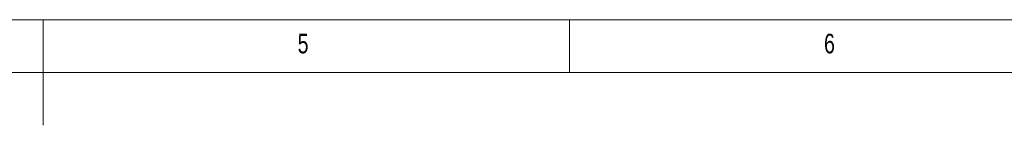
# Model space of a CAD drawing. Header units: inches. Extents: x 0.2 to 16.3, y 0.2 to 11.5.
# Tile 9 of 18: x 8.2 to 11.9, y 11.1 to 11.5. Entities that reach past the tile are written whole.
import ezdxf

# ---------------------------------------------------------------- set-up
doc = ezdxf.new("R2010")
doc.units = ezdxf.units.IN
doc.header["$MEASUREMENT"] = 0
doc.styles.add('SLDTEXTSTYLE0', font='TXT', dxfattribs={"width": 0.75})

msp = doc.modelspace()

# ---------------------------------------------------------------- linework, layer by layer
at = {"color": 7, "linetype": 'Continuous', "lineweight": 0}
for p, q in [((16.3386, 11.4961), (0.1969, 11.4961)), ((8.2677, 11.4961), (8.2677, 11.1024)), ((10.2362, 11.2992), (10.2362, 11.4961)), ((16.1417, 11.2992), (0.3937, 11.2992))]:
    msp.add_line(p, q, dxfattribs=at)

# ---------------------------------------------------------------- texts
at = {"color": 7, "linetype": 'Continuous', "lineweight": 0, "char_height": 0.0729, "attachment_point": 1, "style": 'SLDTEXTSTYLE0'}
for s, insert in [('5', (9.2192, 11.4436)), ('6', (11.1877, 11.4436))]:
    msp.add_mtext(s, dxfattribs=dict(at, insert=insert))

doc.saveas('drawing.dxf')
